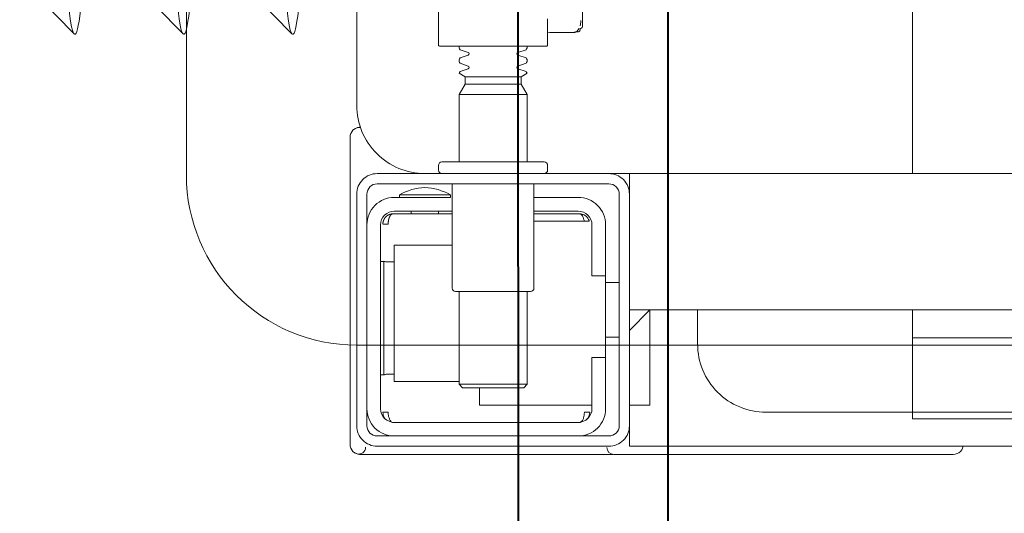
# Model space of a CAD drawing. Header units: millimetres. Extents: x -82287 to 177822, y -399756 to 0.
# Tile 144 of 228: x 52112.05 to 52126.49, y -195392.66 to -195385.42. Entities that reach past the tile are written whole.
import ezdxf
from ezdxf.enums import TextEntityAlignment as Align
from ezdxf.lldxf.tags import DXFTag

# ---------------------------------------------------------------- set-up
doc = ezdxf.new("R2010")
doc.units = ezdxf.units.MM
doc.header["$MEASUREMENT"] = 0
doc.linetypes.add('SUŁOSZOWA - PB 21 03$0$HIDDEN2', pattern=[4.7625, 3.175, -1.5875])
doc.layers.add('FL_XREF', color=252, linetype='Continuous')
doc.layers.add('IS_Cyrkulacja', color=7, linetype='DASHWAVE', lineweight=40, true_color=0x800080)
doc.layers.add('IS_Zimna_woda', color=5, linetype='SOLID', lineweight=40, true_color=0x0000ff)
for name, color, linetype, lineweight in [('IS_Zasilanie', 1, 'SOLID', 40), ('SUŁOSZOWA - PB 21 03$0$!! 0_Opis_pom', 251, 'Continuous', 0), ('SUŁOSZOWA - PB 21 03$0$!! 1_OPIS POM NOWE', 251, 'Continuous', 0), ('SUŁOSZOWA - PB 21 03$0$!! 2_WYBURZENIA DO REMONTU', 251, 'Continuous', 0)]:
    doc.layers.add(name, color=color, linetype=linetype, lineweight=lineweight)
doc.layers.add('SUŁOSZOWA - PB 21 03$0$!!_@ wypos sanit nd', color=251, linetype='Continuous', lineweight=0, plot=False)
doc.styles.add('SUŁOSZOWA - PB 21 03$0$ARIAL', font='tahoma.ttf')
tags = doc.linetypes.add('DASHWAVE', pattern='A,10,-5,-20,[138,IS_LineDef.shx,S=2,R=0,X=-20,Y=0],-5', length=40).pattern_tags.tags
tags[16:17] = [DXFTag(74, 4), DXFTag(75, 0), DXFTag(340, '0'), DXFTag(46, 0.0), DXFTag(50, 0.0), DXFTag(44, 0.0), DXFTag(45, 0.0)]
tags[6:7] = [DXFTag(74, 4), DXFTag(75, 0), DXFTag(340, '0'), DXFTag(46, 0.0), DXFTag(50, 0.0), DXFTag(44, 0.0), DXFTag(45, 0.0)]
tags[4:5] = [DXFTag(74, 4), DXFTag(75, 0), DXFTag(340, '0'), DXFTag(46, 0.0), DXFTag(50, 0.0), DXFTag(44, 0.0), DXFTag(45, 0.0)]
tags = doc.linetypes.add('SOLID', pattern=[10, 10, 0]).pattern_tags.tags
tags[6:7] = [DXFTag(74, 4), DXFTag(75, 0), DXFTag(340, '0'), DXFTag(46, 0.0), DXFTag(50, 0.0), DXFTag(44, 0.0), DXFTag(45, 0.0)]
tags[4:5] = [DXFTag(74, 4), DXFTag(75, 0), DXFTag(340, '0'), DXFTag(46, 0.0), DXFTag(50, 0.0), DXFTag(44, 0.0), DXFTag(45, 0.0)]

# ---------------------------------------------------------------- blocks, each defined once
blk = doc.blocks.new('SUŁOSZOWA - PB 21 03$0$A$C351F644B')
for p, q in [((-20, 17.5), (20, 17.5)), ((-22.5, 2.5), (-22.5, 15))]:
    blk.add_line(p, q)
blk.add_arc((-20, 15), 2.5, 90, 180)
blk = doc.blocks.new('SUŁOSZOWA - PB 21 03$0$A$Cff2eaf8b')
for points in [[(-0.188, 0.06265), (-0.188, -0.01362, 0.414214), (-0.1878, -0.01382), (-0.17545, -0.01382), (-0.1722, -0.01382, 0.414214), (-0.172, -0.01362), (-0.172, -0.00982)], [(-0.15993, -0.0325), (-0.17249, -0.0325, 0.405519), (-0.172, -0.032), (-0.172, -0.0313, 0.414214), (-0.1725, -0.0308), (-0.1875, -0.0308, 0.414214), (-0.188, -0.0313), (-0.188, -0.032, 0.405519), (-0.18751, -0.0325), (-0.19, -0.0325, -0.414214), (-0.2, -0.0225), (-0.2, 0.0575, -0.266001), (-0.19506, 0.06612)], [(-0.185, -0.01382), (-0.185, -0.01406, -0.050055), (-0.18485, -0.01432), (-0.18364, -0.01473, -0.719897), (-0.18364, -0.01511), (-0.18485, -0.01552, -0.050055), (-0.185, -0.01578), (-0.185, -0.01606, -0.050055), (-0.18485, -0.01632), (-0.18364, -0.01673, -0.719897), (-0.18364, -0.01711), (-0.18485, -0.01752, -0.050055), (-0.185, -0.01778), (-0.1841, -0.0183), (-0.1841, -0.01936), (-0.185, -0.02092), (-0.185, -0.0308)], [(-0.175, -0.01382), (-0.175, -0.01406, 0.050055), (-0.17515, -0.01432), (-0.17636, -0.01473, 0.719897), (-0.17636, -0.01511), (-0.17515, -0.01552, 0.050055), (-0.175, -0.01578), (-0.175, -0.01606, 0.050055), (-0.17515, -0.01632), (-0.17636, -0.01673, 0.719897), (-0.17636, -0.01711), (-0.17515, -0.01752, 0.050055), (-0.175, -0.01778), (-0.1759, -0.0183), (-0.1759, -0.01936), (-0.175, -0.02092), (-0.175, -0.0308)], [(-0.20011, -0.02584, 0.091301), (-0.20056, -0.02614, 0.198909), (-0.20099, -0.02721)], [(-0.19945, -0.02578, 0.170835), (-0.20011, -0.02584)], [(-0.18625, -0.03562, 0.119096), (-0.19, -0.03454, 0.119096), (-0.19375, -0.03562)], [(-0.186, -0.034), (-0.186, -0.0493, 0.414214), (-0.1855, -0.0498), (-0.1745, -0.0498, 0.414214), (-0.174, -0.0493), (-0.174, -0.034)], [(-0.1985, -0.04, -0.414214), (-0.1945, -0.036), (-0.18625, -0.036), (-0.18625, -0.03562), (-0.19375, -0.03562), (-0.19375, -0.036)], [(-0.174, -0.036), (-0.1675, -0.036, -0.414214), (-0.1635, -0.04), (-0.16353, -0.0395)], [(-0.186, -0.038), (-0.1945, -0.038, 0.414214), (-0.1965, -0.04), (-0.1965, -0.067, 0.414214), (-0.1945, -0.069), (-0.1675, -0.069, 0.414214), (-0.1655, -0.067), (-0.1655, -0.0595), (-0.1635, -0.0595), (-0.1635, -0.04)], [(-0.1635, -0.0475), (-0.1655, -0.0475), (-0.1655, -0.04, 0.414214), (-0.1675, -0.038), (-0.174, -0.038)], [(-0.1945, -0.06193), (-0.19515, -0.06194), (-0.19542, -0.06194), (-0.1956, -0.06194), (-0.19567, -0.06194, 0.116465), (-0.19589, -0.062), (-0.19601, -0.06205), (-0.19601, -0.04535), (-0.19589, -0.0454, 0.116465), (-0.19567, -0.04546), (-0.19542, -0.04546), (-0.19515, -0.04546), (-0.1945, -0.04547)], [(-0.15, -0.0525), (-0.15, -0.0575, 0.414214), (-0.14, -0.0675), (-0.11847, -0.0675), (-0.11847, -0.0525)], [(-0.1675, -0.071, 0.414214), (-0.1635, -0.067), (-0.1635, -0.0595)], [(-0.1985, -0.067, 0.414214), (-0.1945, -0.071)], [(-0.20099, -0.0722, 0.198909), (-0.20056, -0.07326, 0.091301), (-0.20011, -0.07356)], [(-0.16237, -0.07369), (-0.1625, -0.07369), (-0.16269, -0.07369), (-0.16294, -0.07369), (-0.16323, -0.07369), (-0.16357, -0.07369), (-0.16393, -0.07369), (-0.16428, -0.07369), (-0.19771, -0.07369), (-0.19841, -0.07369), (-0.19903, -0.07369), (-0.19948, -0.07369), (-0.19961, -0.07369), (-0.19973, -0.07367), (-0.19984, -0.07365), (-0.20003, -0.07359, 0.517033), (-0.1987, -0.07266)], [(-0.1633, -0.0727, 0.412536), (-0.1623, -0.0737), (-0.11251, -0.0737), (-0.11222, -0.07367), (-0.11194, -0.07358), (-0.11168, -0.07345), (-0.11145, -0.07326), (-0.11126, -0.07304), (-0.11112, -0.07278), (-0.11104, -0.0725)]]:
    blk.add_lwpolyline(points, format="xyb")
for points in [[(-0.11847, -0.0325), (-0.11847, 0.0575), (0.11153, 0.0575), (0.11153, -0.0325)], [(-0.16688, -0.0007), (-0.16688, -0.01094), (-0.16692, -0.01107), (-0.16701, -0.01115), (-0.16725, -0.0112), (-0.16725, -0.01147), (-0.16728, -0.01157), (-0.16735, -0.01164), (-0.16746, -0.01168), (-0.16762, -0.01169), (-0.16775, -0.0117), (-0.16789, -0.01172), (-0.16797, -0.01179), (-0.16807, -0.01182), (-0.1682, -0.01182), (-0.17167, -0.01182), (-0.172, -0.01177)], [(-0.24945, -0.00383), (-0.24147, -0.01202)], [(-0.24136, -0.00387), (-0.23342, -0.00387), (-0.22548, -0.01202)], [(-0.22538, -0.00387), (-0.21743, -0.00387), (-0.2095, -0.01202)], [(-0.16713, -0.01002), (-0.16714, -0.01028), (-0.16723, -0.01081)], [(-0.16738, -0.01122), (-0.16772, -0.01167), (-0.16829, -0.01182)], [(-0.1841, -0.0183), (-0.1759, -0.0183)], [(-0.1759, -0.01936), (-0.1841, -0.01936)], [(-0.175, -0.02092), (-0.185, -0.02092)], [(-0.20001, -0.0258), (-0.19988, -0.02576), (-0.19976, -0.02573), (-0.19963, -0.02571), (-0.19948, -0.02571)], [(-0.20099, -0.02721), (-0.20099, -0.0722)], [(-0.16, -0.0355), (-0.16, -0.0325), (0.16, -0.0325), (0.16, -0.0355)], [(-0.16, -0.0485), (-0.16, -0.0365)], [(-0.19478, -0.0384), (-0.186, -0.0384)], [(-0.192, -0.038), (-0.192, -0.0384)], [(-0.188, -0.038), (-0.188, -0.0384)], [(-0.16664, -0.0395), (-0.16666, -0.03934), (-0.16669, -0.03923), (-0.16672, -0.03912), (-0.16675, -0.03902), (-0.16679, -0.03892), (-0.16684, -0.03881), (-0.16689, -0.03872), (-0.16695, -0.03863), (-0.16702, -0.03855), (-0.1671, -0.03848), (-0.16718, -0.03843), (-0.16729, -0.0384), (-0.16718, -0.03841), (-0.16708, -0.03842), (-0.16696, -0.03845), (-0.16686, -0.03848), (-0.16677, -0.03851), (-0.16666, -0.03856), (-0.16657, -0.03861), (-0.16646, -0.03868), (-0.16636, -0.03876), (-0.16627, -0.03884), (-0.16618, -0.03894), (-0.1661, -0.03904), (-0.16603, -0.03915), (-0.16598, -0.03926), (-0.16593, -0.03938), (-0.16589, -0.0395), (-0.174, -0.0395)], [(-0.174, -0.0384), (-0.16722, -0.0384)], [(-0.185, -0.063), (-0.1945, -0.063), (-0.1945, -0.043), (-0.186, -0.043)], [(-0.19591, -0.04539), (-0.19602, -0.04539), (-0.19616, -0.04539), (-0.19632, -0.04539), (-0.1965, -0.04539)], [(-0.1615, -0.0485), (-0.1635, -0.0485)], [(-0.185, -0.0498), (-0.185, -0.06342), (-0.1845, -0.06392), (-0.1755, -0.06392), (-0.175, -0.06342), (-0.175, -0.0498)], [(0.16, -0.0555), (0.157, -0.0525), (0.16, -0.0525), (-0.16, -0.0525), (-0.157, -0.0525), (-0.16, -0.0555)], [(-0.157, -0.0525), (-0.157, -0.0665), (-0.16, -0.0665)], [(0.10602, -0.0525), (0.10602, -0.05658), (-0.11847, -0.05658)], [(-0.1615, -0.0565), (-0.1635, -0.0565)], [(-0.1965, -0.06201), (-0.19632, -0.06201), (-0.19616, -0.06201), (-0.19602, -0.06201), (-0.19591, -0.06201)], [(-0.175, -0.06342), (-0.185, -0.06342)], [(-0.182, -0.06392), (-0.182, -0.0665), (-0.1655, -0.0665)], [(-0.16636, -0.06865), (-0.16625, -0.06854), (-0.16619, -0.06847), (-0.16612, -0.06839), (-0.16606, -0.0683), (-0.16601, -0.0682), (-0.16596, -0.06811), (-0.16592, -0.06801), (-0.16589, -0.0679), (-0.16586, -0.0678), (-0.16584, -0.06769), (-0.16583, -0.06759), (-0.16583, -0.06749), (-0.16593, -0.0675), (-0.16607, -0.0675), (-0.1663, -0.0675), (-0.16641, -0.0675), (-0.16651, -0.0675), (-0.16661, -0.0675), (-0.16661, -0.0676), (-0.16662, -0.0677), (-0.16663, -0.0678), (-0.16664, -0.0679), (-0.16665, -0.068), (-0.16667, -0.06811), (-0.1667, -0.06821), (-0.16673, -0.06831), (-0.16676, -0.06841), (-0.1668, -0.06852), (-0.16685, -0.06862), (-0.1669, -0.06871), (-0.16697, -0.0688), (-0.16704, -0.06887), (-0.16712, -0.06893), (-0.16725, -0.069), (-0.19475, -0.069), (-0.19493, -0.0689), (-0.19501, -0.06882), (-0.19508, -0.06874), (-0.19513, -0.06865), (-0.19518, -0.06855), (-0.19522, -0.06846), (-0.19526, -0.06835), (-0.19529, -0.06825), (-0.19532, -0.06813), (-0.19534, -0.06803), (-0.19536, -0.06793), (-0.19537, -0.06783), (-0.19538, -0.06772), (-0.19539, -0.0676), (-0.19539, -0.0675), (-0.19617, -0.06751), (-0.19616, -0.06762), (-0.19615, -0.06772), (-0.19613, -0.06783), (-0.19611, -0.06793), (-0.19607, -0.06803), (-0.19603, -0.06813), (-0.19598, -0.06823), (-0.19593, -0.06832), (-0.19586, -0.06841), (-0.19579, -0.06849), (-0.19572, -0.06857), (-0.19563, -0.06865)], [(-0.03305, -0.0725), (-0.16, -0.0725), (-0.16, -0.0695)]]:
    blk.add_lwpolyline(points)
for points in [[(-0.2, -0.0695), (-0.2, -0.0355, -0.414214), (-0.197, -0.0325), (-0.163, -0.0325, -0.414214), (-0.16, -0.0355), (-0.16, -0.0695, -0.414214), (-0.163, -0.0725), (-0.197, -0.0725, -0.414214)], [(-0.1615, -0.0355), (-0.1615, -0.0695, -0.414214), (-0.163, -0.071), (-0.197, -0.071, -0.414214), (-0.1985, -0.0695), (-0.1985, -0.0355, -0.414214), (-0.197, -0.034), (-0.163, -0.034, -0.414214)]]:
    blk.add_lwpolyline(points, format="xyb", close=True)
for points in [[(-0.19467, -0.0384), (-0.19467, -0.0384), (-0.19467, -0.0384), (-0.19466, -0.0384), (-0.19466, -0.0384), (-0.19466, -0.0384), (-0.19466, -0.0384), (-0.19466, -0.0384), (-0.19466, -0.0384), (-0.19466, -0.0384), (-0.19466, -0.0384), (-0.19466, -0.0384), (-0.19466, -0.0384), (-0.19466, -0.0384), (-0.19466, -0.0384), (-0.19467, -0.0384), (-0.19467, -0.0384), (-0.19467, -0.0384), (-0.19467, -0.0384), (-0.19467, -0.0384), (-0.19468, -0.0384), (-0.19468, -0.0384), (-0.19468, -0.0384), (-0.19469, -0.0384), (-0.1947, -0.0384), (-0.19471, -0.0384), (-0.19471, -0.0384), (-0.19471, -0.0384), (-0.19471, -0.0384), (-0.19472, -0.0384), (-0.19472, -0.0384), (-0.19472, -0.0384), (-0.19472, -0.03841), (-0.19473, -0.03841), (-0.19473, -0.03841), (-0.19473, -0.03841), (-0.19473, -0.03841), (-0.19473, -0.03841), (-0.19474, -0.03841), (-0.19474, -0.03841), (-0.19474, -0.03841), (-0.19474, -0.03841), (-0.19474, -0.03841), (-0.19474, -0.03841), (-0.19475, -0.03841), (-0.19475, -0.03841), (-0.19475, -0.03841), (-0.19475, -0.03841), (-0.19476, -0.03841), (-0.19476, -0.03841), (-0.19476, -0.03841), (-0.19476, -0.03841), (-0.19477, -0.03842), (-0.19477, -0.03842), (-0.19477, -0.03842), (-0.19478, -0.03842), (-0.19479, -0.03842), (-0.19479, -0.03842), (-0.1948, -0.03843), (-0.19481, -0.03843), (-0.19481, -0.03843), (-0.19482, -0.03844), (-0.19483, -0.03844), (-0.19484, -0.03844), (-0.19484, -0.03845), (-0.19485, -0.03845), (-0.19486, -0.03845), (-0.19486, -0.03846), (-0.19487, -0.03846), (-0.19488, -0.03847), (-0.19489, -0.03847), (-0.19489, -0.03848), (-0.1949, -0.03848), (-0.19491, -0.03849), (-0.19491, -0.03849), (-0.19492, -0.0385), (-0.19493, -0.0385), (-0.19493, -0.03851), (-0.19494, -0.03851), (-0.19495, -0.03852), (-0.19495, -0.03852), (-0.19496, -0.03853), (-0.19497, -0.03854), (-0.19497, -0.03854), (-0.19498, -0.03855), (-0.19499, -0.03856), (-0.19499, -0.03856), (-0.195, -0.03857), (-0.19501, -0.03858), (-0.19501, -0.03859), (-0.19502, -0.03859), (-0.19503, -0.0386), (-0.19503, -0.03861), (-0.19504, -0.03862), (-0.19505, -0.03862), (-0.19505, -0.03863), (-0.19506, -0.03864), (-0.19507, -0.03865), (-0.19507, -0.03866), (-0.19508, -0.03867), (-0.19508, -0.03868), (-0.19509, -0.03869), (-0.1951, -0.03869), (-0.1951, -0.0387), (-0.19511, -0.03871), (-0.19511, -0.03872), (-0.19512, -0.03873), (-0.19512, -0.03874), (-0.19513, -0.03875), (-0.19514, -0.03876), (-0.19514, -0.03877), (-0.19515, -0.03878), (-0.19515, -0.03879), (-0.19516, -0.0388), (-0.19516, -0.03881), (-0.19517, -0.03882), (-0.19517, -0.03884), (-0.19518, -0.03885), (-0.19518, -0.03886), (-0.19519, -0.03887), (-0.1952, -0.03888), (-0.1952, -0.03889), (-0.19521, -0.0389), (-0.19521, -0.03891), (-0.19521, -0.03893), (-0.19522, -0.03894), (-0.19522, -0.03895), (-0.19523, -0.03896), (-0.19523, -0.03897), (-0.19524, -0.03899), (-0.19524, -0.039), (-0.19525, -0.03901), (-0.19525, -0.03902), (-0.19526, -0.03905), (-0.19527, -0.03907), (-0.19528, -0.0391), (-0.19528, -0.03912), (-0.19529, -0.03915), (-0.1953, -0.03918), (-0.19531, -0.0392), (-0.19531, -0.03923), (-0.19532, -0.03926), (-0.19532, -0.03928), (-0.19533, -0.03931), (-0.19533, -0.03933), (-0.19534, -0.03936), (-0.19534, -0.03939), (-0.19535, -0.03941), (-0.19535, -0.03944), (-0.19536, -0.03947), (-0.19536, -0.03949), (-0.19536, -0.03952), (-0.19537, -0.03955), (-0.19537, -0.03957), (-0.19537, -0.0396), (-0.19537, -0.03961), (-0.19537, -0.03962), (-0.19538, -0.03963), (-0.19538, -0.03963), (-0.19538, -0.03964), (-0.19538, -0.03965), (-0.19538, -0.03965), (-0.19538, -0.03966), (-0.19538, -0.03966), (-0.19538, -0.03967), (-0.19538, -0.03967), (-0.19538, -0.03968), (-0.19538, -0.03969), (-0.19538, -0.03969), (-0.19538, -0.0397), (-0.19538, -0.0397), (-0.19538, -0.0397), (-0.19538, -0.03971), (-0.19538, -0.03971), (-0.19538, -0.03972), (-0.19538, -0.03972), (-0.19538, -0.03972), (-0.19538, -0.03973), (-0.19538, -0.03973), (-0.19538, -0.03973), (-0.19538, -0.03974), (-0.19538, -0.03974), (-0.19538, -0.03974), (-0.19538, -0.03974), (-0.19538, -0.03975), (-0.19538, -0.03975), (-0.19538, -0.03975), (-0.19538, -0.03976), (-0.19538, -0.03976), (-0.19538, -0.03977), (-0.19538, -0.03977), (-0.19539, -0.03978), (-0.19539, -0.03978), (-0.19539, -0.03979), (-0.19539, -0.03979), (-0.19539, -0.03979), (-0.19539, -0.0398), (-0.19539, -0.0398), (-0.19539, -0.03981), (-0.19539, -0.03981), (-0.19539, -0.03982), (-0.19538, -0.03982), (-0.19538, -0.03983), (-0.19538, -0.03983), (-0.19538, -0.03984), (-0.19538, -0.03984), (-0.19538, -0.03984), (-0.19538, -0.03985), (-0.19538, -0.03986), (-0.19538, -0.03986), (-0.19538, -0.03987), (-0.19538, -0.03987), (-0.19538, -0.03987), (-0.19538, -0.03988), (-0.19538, -0.03988), (-0.19538, -0.03989), (-0.19538, -0.03989), (-0.19538, -0.03989), (-0.19538, -0.03989), (-0.19538, -0.0399), (-0.19538, -0.0399), (-0.19539, -0.0399), (-0.19539, -0.0399), (-0.19539, -0.0399), (-0.19539, -0.0399), (-0.19539, -0.0399), (-0.19539, -0.03991), (-0.1954, -0.03991), (-0.1954, -0.03991), (-0.1954, -0.03991), (-0.1954, -0.03991), (-0.1954, -0.03991), (-0.19541, -0.03991), (-0.19541, -0.03991), (-0.19542, -0.03991), (-0.19542, -0.03991), (-0.19543, -0.0399), (-0.19544, -0.0399), (-0.19545, -0.0399), (-0.19545, -0.0399), (-0.19546, -0.0399), (-0.19546, -0.0399), (-0.19547, -0.0399), (-0.19547, -0.0399), (-0.19548, -0.0399), (-0.19549, -0.0399), (-0.1955, -0.0399), (-0.1955, -0.0399), (-0.19551, -0.0399), (-0.19552, -0.0399), (-0.19553, -0.0399), (-0.19554, -0.0399), (-0.19555, -0.0399), (-0.19556, -0.0399), (-0.19557, -0.0399), (-0.19558, -0.0399), (-0.19559, -0.0399), (-0.19561, -0.0399), (-0.19564, -0.0399), (-0.19566, -0.0399), (-0.19568, -0.0399), (-0.1957, -0.0399), (-0.19574, -0.0399), (-0.19576, -0.0399), (-0.19578, -0.0399), (-0.19595, -0.0399), (-0.19596, -0.0399), (-0.19598, -0.0399), (-0.19599, -0.0399), (-0.19601, -0.0399), (-0.19602, -0.0399), (-0.19603, -0.0399), (-0.19604, -0.0399), (-0.19605, -0.0399), (-0.19606, -0.0399), (-0.19607, -0.0399), (-0.19608, -0.0399), (-0.19609, -0.0399), (-0.1961, -0.0399), (-0.19611, -0.0399), (-0.19612, -0.0399), (-0.19613, -0.03989), (-0.19614, -0.03989), (-0.19614, -0.03989), (-0.19615, -0.03989), (-0.19615, -0.03989), (-0.19615, -0.03989), (-0.19615, -0.03989), (-0.19616, -0.03989), (-0.19616, -0.03989), (-0.19616, -0.03989), (-0.19616, -0.0399), (-0.19616, -0.0399), (-0.19616, -0.0399), (-0.19616, -0.0399), (-0.19616, -0.0399), (-0.19617, -0.0399), (-0.19617, -0.03991), (-0.19617, -0.03991), (-0.19617, -0.03991), (-0.19617, -0.03991), (-0.19617, -0.03991), (-0.19617, -0.03991), (-0.19617, -0.03991), (-0.19617, -0.03991), (-0.19617, -0.03991), (-0.19617, -0.03991), (-0.19617, -0.0399), (-0.19617, -0.0399), (-0.19617, -0.0399), (-0.19617, -0.03989), (-0.19617, -0.03989), (-0.19617, -0.03989), (-0.19617, -0.03988), (-0.19617, -0.03987), (-0.19617, -0.03986), (-0.19617, -0.03985), (-0.19617, -0.03984), (-0.19617, -0.03984), (-0.19617, -0.03984), (-0.19617, -0.03983), (-0.19617, -0.03983), (-0.19617, -0.03982), (-0.19617, -0.03982), (-0.19617, -0.03981), (-0.19616, -0.0398), (-0.19616, -0.03979), (-0.19616, -0.03979), (-0.19616, -0.03978), (-0.19616, -0.03978), (-0.19616, -0.03977), (-0.19616, -0.03977), (-0.19616, -0.03977), (-0.19616, -0.03976), (-0.19616, -0.03976), (-0.19616, -0.03975), (-0.19616, -0.03975), (-0.19616, -0.03974), (-0.19616, -0.03974), (-0.19616, -0.03973), (-0.19616, -0.03973), (-0.19616, -0.03972), (-0.19616, -0.03972), (-0.19616, -0.03972), (-0.19616, -0.03972), (-0.19616, -0.03971), (-0.19616, -0.03971), (-0.19616, -0.0397), (-0.19615, -0.0397), (-0.19615, -0.0397), (-0.19615, -0.03969), (-0.19615, -0.03969), (-0.19615, -0.03968), (-0.19615, -0.03967), (-0.19615, -0.03967), (-0.19615, -0.03966), (-0.19615, -0.03966), (-0.19615, -0.03965), (-0.19615, -0.03964), (-0.19614, -0.03964), (-0.19614, -0.03963), (-0.19614, -0.03962), (-0.19614, -0.03962), (-0.19614, -0.03961), (-0.19614, -0.0396), (-0.19614, -0.03959), (-0.19613, -0.03958), (-0.19613, -0.03958), (-0.19613, -0.03957), (-0.19613, -0.03955), (-0.19612, -0.03954), (-0.19612, -0.03952), (-0.19611, -0.0395), (-0.19611, -0.03949), (-0.1961, -0.03947), (-0.1961, -0.03945), (-0.19609, -0.03944), (-0.19609, -0.03942), (-0.19608, -0.03941), (-0.19608, -0.03939), (-0.19607, -0.03937), (-0.19607, -0.03936), (-0.19606, -0.03934), (-0.19605, -0.03933), (-0.19605, -0.03931), (-0.19604, -0.0393), (-0.19603, -0.03928), (-0.19603, -0.03927), (-0.19602, -0.03925), (-0.19601, -0.03923), (-0.196, -0.03922), (-0.196, -0.0392), (-0.19599, -0.03919), (-0.19598, -0.03918), (-0.19597, -0.03916), (-0.19596, -0.03915), (-0.19596, -0.03913), (-0.19595, -0.03912), (-0.19594, -0.0391), (-0.19593, -0.03909), (-0.19592, -0.03907), (-0.19591, -0.03906), (-0.1959, -0.03905), (-0.19589, -0.03903), (-0.19588, -0.03902), (-0.19587, -0.03901), (-0.19586, -0.03899), (-0.19585, -0.03898), (-0.19584, -0.03897), (-0.19583, -0.03895), (-0.19582, -0.03894), (-0.19581, -0.03893), (-0.1958, -0.03891), (-0.19579, -0.0389), (-0.19577, -0.03889), (-0.19576, -0.03888), (-0.19575, -0.03886), (-0.19574, -0.03885), (-0.19573, -0.03884), (-0.19572, -0.03883), (-0.1957, -0.03882), (-0.19569, -0.0388), (-0.19568, -0.03879), (-0.19567, -0.03878), (-0.19565, -0.03877), (-0.19564, -0.03876), (-0.19563, -0.03875), (-0.19562, -0.03874), (-0.1956, -0.03873), (-0.19559, -0.03872), (-0.19558, -0.03871), (-0.19556, -0.0387), (-0.19555, -0.03869), (-0.19554, -0.03868), (-0.19552, -0.03867), (-0.19551, -0.03866), (-0.19549, -0.03865), (-0.19548, -0.03864), (-0.19547, -0.03863), (-0.19545, -0.03862), (-0.19544, -0.03861), (-0.19542, -0.0386), (-0.19541, -0.0386), (-0.19539, -0.03859), (-0.19538, -0.03858), (-0.19536, -0.03857), (-0.19535, -0.03856), (-0.19533, -0.03856), (-0.19532, -0.03855), (-0.1953, -0.03854), (-0.19529, -0.03853), (-0.19527, -0.03853), (-0.19526, -0.03852), (-0.19524, -0.03851), (-0.19522, -0.03851), (-0.19521, -0.0385), (-0.19519, -0.0385), (-0.19518, -0.03849), (-0.19516, -0.03848), (-0.19515, -0.03848), (-0.19513, -0.03847), (-0.19511, -0.03847), (-0.1951, -0.03846), (-0.19508, -0.03846), (-0.19506, -0.03845), (-0.19505, -0.03845), (-0.19503, -0.03845), (-0.19502, -0.03844), (-0.195, -0.03844), (-0.19498, -0.03843), (-0.19497, -0.03843), (-0.19495, -0.03843), (-0.19493, -0.03842), (-0.19492, -0.03842), (-0.19491, -0.03842), (-0.1949, -0.03842), (-0.19489, -0.03842), (-0.19488, -0.03842), (-0.19487, -0.03841), (-0.19486, -0.03841), (-0.19485, -0.03841), (-0.19484, -0.03841), (-0.19483, -0.03841), (-0.19481, -0.03841), (-0.1948, -0.03841), (-0.19479, -0.03841), (-0.19479, -0.03841), (-0.19478, -0.03841), (-0.19478, -0.0384), (-0.19477, -0.0384), (-0.19477, -0.0384), (-0.19476, -0.0384), (-0.19475, -0.0384), (-0.19474, -0.0384), (-0.19474, -0.0384), (-0.19473, -0.0384), (-0.19473, -0.0384), (-0.19471, -0.0384), (-0.19471, -0.0384), (-0.1947, -0.0384), (-0.1947, -0.0384), (-0.19469, -0.0384), (-0.19469, -0.0384), (-0.19469, -0.0384), (-0.19469, -0.0384), (-0.19468, -0.0384), (-0.19468, -0.0384), (-0.19468, -0.0384), (-0.19468, -0.0384), (-0.19467, -0.0384), (-0.19467, -0.0384), (-0.19467, -0.0384)], [(-0.11847, -0.0685), (0.11153, -0.0685), (0.11153, -0.0675), (-0.11847, -0.0675)]]:
    blk.add_lwpolyline(points, close=True)
for centre, major_axis, ratio, start_param, end_param in [((-0.24136, 0.04363), (0, 0.0557), 0.04256, 0.705617, 3.691026), ((-0.22538, 0.04363), (0, 0.0557), 0.04256, 0.705617, 3.691026), ((-0.20939, 0.04363), (0, 0.0557), 0.04256, 0.705617, 3.691026), ((-0.16723, -0.011), (0.000013, -0.0002), 0.223, 6.276731, 6.276777), ((-0.16763, -0.01149), (0.000004, -0.0002), 0.133184, 6.278107, 6.278112)]:
    blk.add_ellipse(centre, major_axis=major_axis, ratio=ratio, start_param=start_param, end_param=end_param)
blk = doc.blocks.new('SUŁOSZOWA - PB 21 03')
at = {"layer": 'SUŁOSZOWA - PB 21 03$0$!! 2_WYBURZENIA DO REMONTU', "linetype": 'SUŁOSZOWA - PB 21 03$0$HIDDEN2', "ltscale": 3, "xscale": -1, "rotation": 180}
blk.add_blockref('SUŁOSZOWA - PB 21 03$0$A$C351F644B', (52074.71142, -195425.5883), dxfattribs=at)
at = {"layer": 'SUŁOSZOWA - PB 21 03$0$!!_@ wypos sanit nd', "xscale": 100, "yscale": 100, "zscale": 100}
blk.add_blockref('SUŁOSZOWA - PB 21 03$0$A$Cff2eaf8b', (52074.71142, -195437.32131), dxfattribs=at)
at = {"layer": 'SUŁOSZOWA - PB 21 03$0$!! 0_Opis_pom', "ltscale": 0.7, "style": 'SUŁOSZOWA - PB 21 03$0$ARIAL'}
for tag, p in [('B0,19', (52679.2094, -194257.55204)), ('B2,14', (73874.0461, -194402.0887)), ('B2,12', (73342.49259, -194413.89249)), ('B1,21', (60405.50261, -194427.18207)), ('B2,11', (73069.01144, -194438.89383)), ('B2,16', (75195.07765, -194441.83446)), ('A1,16', (59129.54925, -194448.08429)), ('B1,19', (59914.81903, -194448.15658)), ('B1/17', (59524.53699, -194450.37428)), ('1,23', (61575.22173, -194450.37428)), ('1,22', (60947.33929, -194456.1144)), ('A1,1', (58808.06672, -194460.94161)), ('B0,15', (51514.15008, -194461.8073)), ('B3,7', (87459.81312, -194465.07097)), ('B3,3', (88235.73906, -194465.79732)), ('B2,19.1', (76701.67035, -194466.03695)), ('B2,17', (75506.7465, -194471.3759)), ('B1,18', (59715.51745, -194473.87108)), ('B0,18', (52071.43815, -194478.40179)), ('B3,8', (90006.66539, -194478.47972)), ('B3,6', (86826.65132, -194483.15512)), ('B2,15', (74566.38885, -194487.81114)), ('B2,10', (72728.63362, -194489.37283)), ('B1,20', (60198.53687, -194490.17374)), ('B2,13', (73649.91716, -194500.01242)), ('A0,6', (49094.40602, -194505.72387)), ('A2,5', (72452.45009, -194505.90583)), ('A1,6', (58565.96262, -194514.50753)), ('B1,1', (61908.24378, -194515.48656)), ('A0,4', (49692.81919, -194517.93289)), ('B0,22', (54187.56644, -194519.04308)), ('A0,3', (49906.53818, -194524.03766)), ('B0,20', (53125.45224, -194527.8835)), ('A0,5', (49399.71914, -194533.19455)), ('B0,21', (53847.26622, -194535.08002)), ('B1,3', (62229.35503, -194604.49851)), ('B2,18', (75922.43604, -194612.23635)), ('B2,19', (77152.69039, -194617.53776)), ('A3,4', (85509.27934, -194642.47136)), ('B0,24B', (54824.42896, -194684.26784)), ('B1,4', (63476.45184, -194691.11207)), ('B0,16', (51457.40872, -194704.43091)), ('B0,13', (50367.63944, -194706.5583)), ('B0,17', (51897.58569, -194706.77195)), ('A2,4', (71695.75649, -194707.44268)), ('A1,5', (58149.22649, -194724.80163)), ('A2.1', (72371.45884, -194731.56251)), ('B0,23', (54542.05776, -194742.93939)), ('A1,2', (58744.42262, -194746.622)), ('B1,2D', (60756.29674, -194750.92727)), ('A1,15', (59129.54925, -194780.73348)), ('A3.1', (86079.08704, -194786.62422)), ('B0,14', (50962.60809, -194789.06568)), ('B1,4', (63483.03852, -194791.04365)), ('A0,2', (49295.91259, -194810.95246)), ('B2.7', (74548.27897, -194836.12781)), ('B3,2', (89035.72921, -194837.99287)), ('B1,2B', (62374.83512, -194841.86715)), ('B0,7', (52851.95551, -194845.56115)), ('B1,2A', (61803.35407, -194869.27513)), ('B0,8', (51561.38742, -194890.27848)), ('A3.2', (86016.50296, -195004.88875)), ('A1,3', (58810.05243, -195008.83917)), ('A0,1', (49914.27925, -195025.82804)), ('A0,10', (49695.87246, -195042.9259)), ('B0,17', (51225.06492, -195049.74007)), ('B2.2', (74976.1855, -195068.47988)), ('B0,6', (52110.41055, -195069.39267)), ('A2.2', (72371.45884, -195070.78713)), ('B1,8', (61403.63433, -195071.25189)), ('A0,7', (49042.50308, -195082.6056)), ('B3,11', (88623.94853, -195099.23575)), ('B3,4', (87612.56208, -195132.78192)), ('B3,5', (86839.47632, -195174.05241)), ('B0,12', (50313.60595, -195207.52936)), ('B0,11', (50726.178, -195219.06638)), ('B3,10', (89778.42161, -195220.68871)), ('B1,6', (63686.26823, -195231.3997)), ('B0,24A', (54359.17011, -195245.97867)), ('A1,4', (58093.66276, -195250.96213)), ('B0,10', (51476.34179, -195259.44699)), ('B3,9', (90479.74099, -195260.18621)), ('A0,11', (49643.96951, -195271.84772)), ('B1,14', (59332.54805, -195280.73534)), ('B2,21', (75970.16114, -195290.81005)), ('B0,9', (51798.4912, -195291.17482)), ('A0,8', (49042.50308, -195293.21363)), ('B1,13', (60186.62513, -195314.46953)), ('B2,9', (73175.51251, -195317.21162)), ('B1,5', (63419.22943, -195317.21026)), ('A2.3', (71832.37045, -195318.78232)), ('B2,4', (74493.5947, -195318.7733)), ('A3,3', (85569.83931, -195318.78232)), ('B2,3', (74674.2815, -195319.28036)), ('B1,10', (60892.94126, -195319.45825)), ('B0,3', (52068.59538, -195319.60465)), ('B3,1', (88723.65615, -195329.98594)), ('B2,8', (73894.209, -195338.18956)), ('B2,20', (77211.021, -195343.82367)), ('B1,9', (61058.12383, -195344.48743)), ('B2.1', (75304.74121, -195348.36327)), ('B0,2', (52227.2348, -195357.98297)), ('B1,2C', (61827.40698, -195369.02625)), ('B1,7', (62134.52151, -195372.05069)), ('B0,1', (53061.17304, -195403.85659)), ('A0,9', (49001.50444, -195413.15723)), ('A0,12', (49689.76592, -195485.50737)), ('B0,4', (52224.78303, -195500.96352)), ('B2,5', (74686.48999, -195507.24036)), ('B1,11', (61050.00078, -195512.89565)), ('B1,12', (60864.00751, -195544.00738)), ('B2,6', (74499.29165, -195549.55175)), ('B0,5', (52066.14362, -195556.83806)), ('C2,2', (74812.78942, -195865.8959)), ('C1,3', (61091.58871, -195973.27844)), ('C0,2A', (52278.30875, -196050.48297)), ('C0,1', (52808.36775, -196132.34208)), ('C1,2', (61690.27405, -196439.72387)), ('C1,1', (62060.59754, -196465.28533)), ('C3,1', (88979.71614, -196545.67785)), ('C0,2B', (53028.88223, -196668.8019)), ('C1,4', (61008.68123, -196686.32122)), ('C2,1', (75334.65984, -196786.2197)), ('C2,3', (74834.65119, -196933.26657)), ('C1,5', (61062.7252, -196991.42453)), ('C1,10', (62127.38542, -196998.81344)), ('C1,9', (62147.33751, -197289.53424)), ('C1,6', (61131.41824, -197329.69535)), ('C0,3', (52181.98562, -197341.92176)), ('D1,1', (73931.12245, -197584.03121)), ('C0,4', (52345.96562, -197596.60561)), ('D0,18', (60296.49264, -197617.95269)), ('C2,4', (75243.70451, -197663.89)), ('D0,7', (59141.53804, -197722.84718)), ('C1,7', (61222.2575, -197737.18052)), ('D0,17', (60701.16801, -197741.44864)), ('D1,4', (73157.19908, -197744.29721)), ('D0,3', (59562.25866, -197751.14316)), ('D1,6', (72757.78643, -197751.22612)), ('D0,6', (58741.71849, -197802.61699)), ('D0,10', (58357.73602, -197820.93991)), ('D,09', (59195.67196, -197881.51243)), ('C0,5', (52269.72696, -197902.4362)), ('C0,6', (52872.93793, -197917.07354)), ('D0,2', (59943.06082, -197917.06725)), ('D1,3', (73475.28953, -197924.29875)), ('D0,16', (60721.3534, -197935.2949)), ('D0,8', (59058.9008, -197963.64925)), ('D0,5', (59448.52586, -197969.8061)), ('C2,5', (74555.08284, -197988.7886)), ('D1,5', (73291.61607, -197999.29956)), ('D0,4', (59655.02693, -198042.2589)), ('D0,15', (60692.12223, -198127.4643)), ('D1,2', (73578.07819, -198172.30068)), ('D0,1', (59931.33074, -198173.12806)), ('D0,11', (58161.27105, -198211.45823)), ('D0,12', (58250.99458, -198537.17631)), ('D0,13', (58250.99458, -198764.99605)), ('D1,7', (71854.87376, -198786.88467)), ('D0,14', (59130.08589, -198795.3373)), ('D1,8', (71715.35366, -199212.44512))]:
    blk.add_attdef(tag, text='', height=11.968, dxfattribs=at).set_placement(p, align=Align.MIDDLE_CENTER)
at = {"layer": 'SUŁOSZOWA - PB 21 03$0$!! 1_OPIS POM NOWE', "style": 'SUŁOSZOWA - PB 21 03$0$ARIAL'}
for tag, p in [('C1.7A', (61271.6179, -197538.30303)), ('C2.5B', (74970.66097, -197546.70728)), ('C2,5C', (74903.71123, -197659.13664)), ('C2.4', (75374.07862, -197726.11453)), ('D1,2B', (74322.25834, -197791.43247)), ('C1.7C', (61260.26049, -197811.38428)), ('C1.8B', (61588.27341, -197817.62151)), ('C1.8A', (61884.42005, -197818.94854)), ('C1.7B', (61322.12354, -197933.89849)), ('C2,5A', (74943.41937, -197993.49482)), ('E1.2', (62164.78326, -198139.98688)), ('E1.5E', (62692.10372, -198153.27854)), ('D1,2C', (73419.9359, -198156.57844)), ('E3.1', (88990.58975, -198158.87886)), ('E2.9', (75361.45041, -198161.88904)), ('E2.7', (76022.45692, -198162.26272)), ('D1,2A', (74280.17915, -198172.30068)), ('E1.5D', (62993.60773, -198185.416)), ('E1.1', (61330.46191, -198191.9806)), ('E1.5C', (63016.9343, -198246.3437)), ('E1.5B', (63264.15117, -198307.8661)), ('E3.2', (88781.41347, -198385.24275)), ('E1.6', (61022.6264, -198421.00827)), ('E2.2', (74782.75417, -198427.85813)), ('E2.8', (75757.29014, -198437.09188)), ('E2.6', (76531.8031, -198444.40756)), ('E3.4', (89392.22607, -198450.03942)), ('E1.5A', (63049.47589, -198456.39852)), ('E1.5G', (62892.39981, -198586.12622)), ('E1.5F', (62736.15118, -198589.14592)), ('E1,4', (61888.25021, -198652.6996)), ('E2.1', (75803.99631, -198697.05773)), ('E1.5L', (63297.7633, -198733.65678)), ('E1.3', (61058.5992, -198806.28147)), ('E1.5H', (62893.53005, -198830.01758)), ('E2,3', (74778.52304, -198843.9541)), ('E3.3', (89150.95684, -198867.32581)), ('E1.5K', (63266.15427, -198904.67789)), ('E1.5I', (62723.74907, -199005.87002)), ('E2.4', (75135.87669, -199083.20857)), ('E2.5', (76615.04061, -199164.91143)), ('E1.5J', (63204.25187, -199215.697))]:
    blk.add_attdef(tag, text='', height=11.968, dxfattribs=at).set_placement(p, align=Align.MIDDLE_CENTER)
blk = doc.blocks.new('ogrzewanie_1')
at = {"layer": 'IS_Zasilanie'}
blk.add_line((52057.004, -149538.031), (52057.509, -150603.002), dxfattribs=at)
blk = doc.blocks.new('woda_1')
at = {"layer": 'IS_Cyrkulacja'}
blk.add_line((-28309.908, -225476.617), (-28310.73, -227338.643), dxfattribs=at)

msp = doc.modelspace()

# ---------------------------------------------------------------- block references
at = {"layer": 'FL_XREF'}
msp.add_blockref('SUŁOSZOWA - PB 21 03', (62.282, 52.898), dxfattribs=at)
at = {"layer": 'IS_Zasilanie'}
msp.add_blockref('ogrzewanie_1', (62.282, -45697.722), dxfattribs=at)
at = {"layer": 'IS_Zimna_woda'}
msp.add_blockref('woda_1', (80431.534, 30245.632), dxfattribs=at)

doc.saveas('drawing.dxf')
